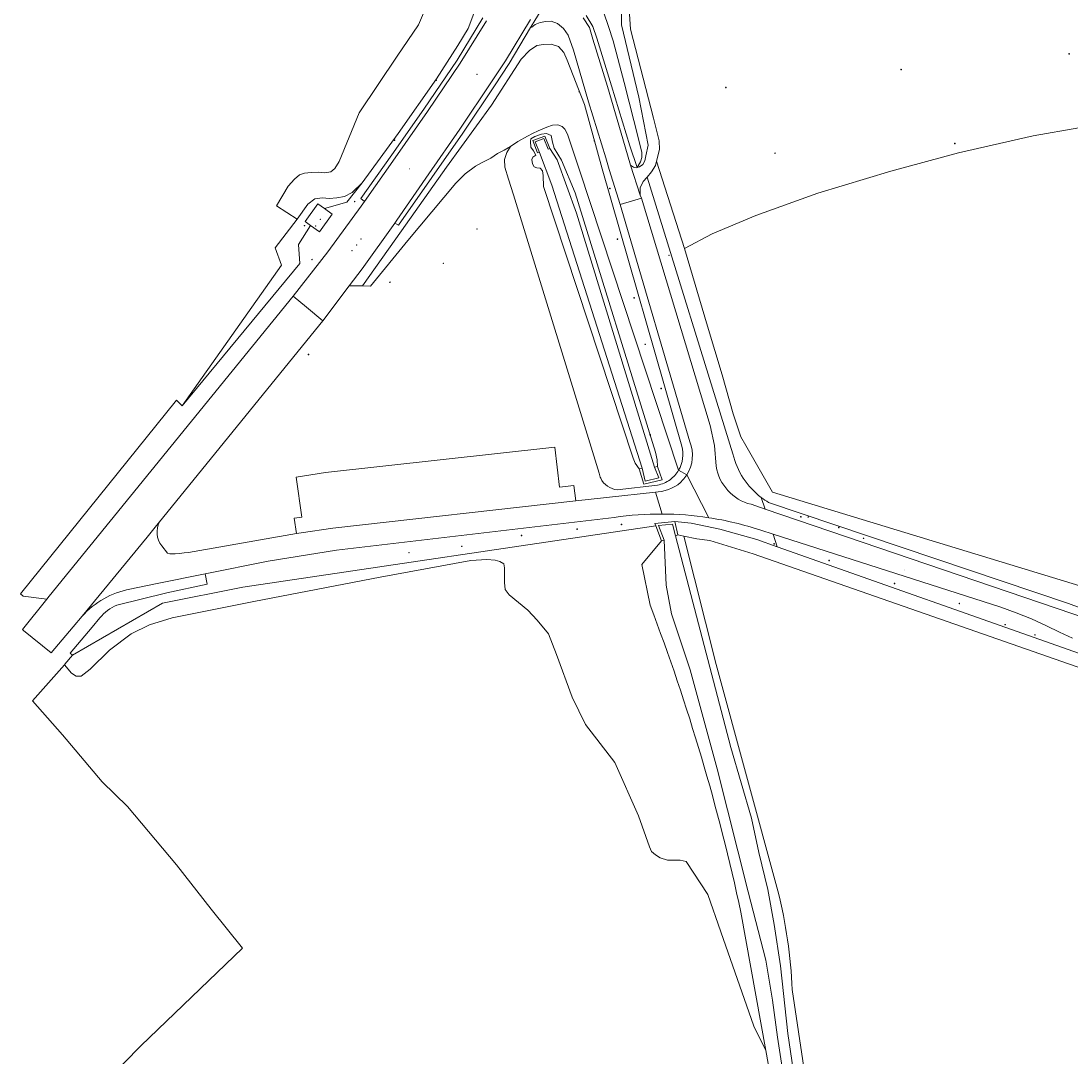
# Model space of a CAD drawing. Header units: metres. Extents: x 200176 to 205485, y 394066 to 399855.
# Tile 11 of 230: x 201085 to 201228, y 396059 to 396200. Entities that reach past the tile are written whole.
import ezdxf
from ezdxf.enums import TextEntityAlignment as Align

# ---------------------------------------------------------------- set-up
doc = ezdxf.new("R2010")
doc.units = ezdxf.units.M
doc.layers.get('0').update_dxf_attribs({"lineweight": 25})
for name, color, linetype, lineweight in [('B-WE-GR-BOOM-S', 90, 'Continuous', 25), ('B-WE-GR-BOUWLAND-GV', 80, 'Continuous', 13), ('B-WE-GR-FRUITTEELT-GV', 40, 'Continuous', 13), ('B-WE-GR-GRAS-GV', 60, 'Continuous', 13), ('B-WE-GR-GROENVOORZIENING-GV', 80, 'Continuous', 18), ('B-WE-GW-TALUD_KRUIN-G', 90, 'Continuous', 18), ('B-WE-IE-TERREINAFSCHEIDING_KUNSTMATIG_MUUR-GV', 90, 'Continuous', 18), ('B-WE-KL-DATA-S', 90, 'Continuous', 25), ('B-WE-OG-TERREIN_CULTUURSCHEIDING-GV', 7, 'Continuous', 18), ('B-WE-OG-TOPOGRAFIE-T18', 10, 'Continuous', 18), ('B-WE-OG-WATER-GV', 130, 'Continuous', 18), ('B-WE-OG-WATER_SLOOT-GV', 120, 'Continuous', 18), ('B-WE-OG-WEG-GV', 7, 'Continuous', 18), ('B-WE-RI-GWA_RIOOLPUT-S', 30, 'Continuous', 25), ('B-WE-VH-VERHARDING_ASFALT-GV', 252, 'Continuous', 18), ('B-WE-VH-VERHARDING_BETON-GV', 252, 'Continuous', 18), ('B-WE-VH-VERHARDING_HALFVERHARDING_GRIND-GV', 252, 'Continuous', 18), ('B-WE-VH-VERHARDING_OPEN-GV', 252, 'Continuous', 18)]:
    doc.layers.add(name, color=color, linetype=linetype, lineweight=lineweight)
doc.styles.add('NLCS-ISO', font='NLCS-ISO.ttf')
doc.styles.add('NLCS-ISO-M20-T18', font='NLCS-ISO.ttf', dxfattribs={"height": 0.036})

# ---------------------------------------------------------------- blocks, each defined once
blk = doc.blocks.new('SKL-DATA_SIGNAAL_CAIKAST-SO')
at = {"color": 0, "linetype": 'ByBlock', "lineweight": 18}
for points in [[(-2, 2), (2, 2), (2, 1.68), (-2, 1.68)], [(-2, 1.52), (2, 1.52), (2, -2), (-2, -2)]]:
    blk.add_lwpolyline(points, close=True, dxfattribs=at)
at = {"color": 0, "linetype": 'ByBlock', "lineweight": 18, "style": 'NLCS-ISO'}
blk.add_text('cai', height=1.5, dxfattribs=at).set_placement((0, 0), align=Align.MIDDLE_CENTER)
blk = doc.blocks.new('SRI-PUT_INSPECTIEPUT_RIOOLPUT-SO')
at = {"color": 0, "linetype": 'ByBlock', "lineweight": 18}
blk.add_lwpolyline([(-1.1, -1.1), (1.1, -1.1), (1.1, 1.1), (-1.1, 1.1)], close=True, dxfattribs=at)
at = {"color": 0, "linetype": 'ByBlock', "lineweight": 18, "style": 'NLCS-ISO'}
blk.add_text('r', height=1.5, dxfattribs=at).set_placement((0, 0.3), align=Align.MIDDLE_CENTER)
blk = doc.blocks.new('SGR-BOOM_01-SO')
at = {"linetype": 'ByBlock', "lineweight": 18}
h = blk.add_hatch(color=0, dxfattribs=at)
h.dxf.hatch_style = 1
edge = h.paths.add_edge_path()
edge.add_arc((0, 0), 0.25, 0, 360)
at = {"color": 0, "linetype": 'ByBlock', "lineweight": 18}
for radius in [2, 0.25]:
    blk.add_circle((0, 0), radius, dxfattribs=at)

msp = doc.modelspace()

# ---------------------------------------------------------------- linework, layer by layer
at = {"layer": 'B-WE-GR-BOUWLAND-GV', "flags": 128}
msp.add_lwpolyline([(201084.915, 396122.311), (201106.146, 396148.663), (201106.925, 396147.891), (201120.436, 396167.012), (201119.564, 396169.394), (201122.571, 396173.268), (201119.741, 396175.096), (201121.323, 396177.756), (201122.196, 396178.74), (201122.854, 396179.292), (201123.573, 396179.544), (201124.471, 396179.62), (201125.471, 396179.657), (201126.286, 396179.562), (201127.132, 396179.718), (201127.69, 396180.158), (201128.264, 396181.124), (201130.995, 396187.738), (201136.171, 396195.443), (201139.071, 396199.735), (201139.741, 396201.292)], dxfattribs=at)
at = {"layer": 'B-WE-GR-FRUITTEELT-GV', "flags": 128}
msp.add_lwpolyline([(201235.109, 396186.799), (201222.694, 396184.616), (201212.542, 396182.308), (201203.318, 396179.804), (201193.388, 396176.81), (201184.936, 396173.773), (201179.034, 396171.272), (201175.26, 396169.288), (201178.377, 396158.719), (201180.388, 396152.121), (201181.861, 396146.796), (201182.937, 396143.681), (201183.603, 396142.506), (201187.225, 396136.16), (201229.053, 396123.392)], dxfattribs=at)
at = {"layer": 'B-WE-GR-GRAS-GV', "flags": 128}
for points in [[(201139.741, 396201.292), (201139.071, 396199.735), (201136.171, 396195.443), (201130.995, 396187.738), (201128.264, 396181.124), (201127.69, 396180.158), (201127.132, 396179.718), (201126.286, 396179.562), (201125.471, 396179.657), (201124.471, 396179.62), (201123.573, 396179.544), (201122.854, 396179.292), (201122.196, 396178.74), (201121.323, 396177.756), (201119.741, 396175.096), (201122.571, 396173.268), (201124.005, 396175.312), (201124.964, 396176.041), (201125.987, 396176.185), (201126.905, 396176.081), (201127.958, 396176.171), (201129.015, 396176.376), (201130.048, 396176.919), (201131.392, 396178.213), (201136.273, 396184.917), (201141.495, 396192.379), (201144.428, 396196.907), (201145.825, 396199.234), (201146.715, 396201.632)], [(201175.26, 396169.288), (201171.46, 396181.188), (201171.323, 396180.564), (201170.782, 396179.729), (201170.159, 396178.983), (201181.84, 396141.342)], [(201186.694, 396134.758), (201227.503, 396120.991), (201230.321, 396119.967), (201231.199, 396119.792), (201232.268, 396119.769), (201233.149, 396120.082), (201234.214, 396121.472), (201236.202, 396125.386), (201245.01, 396146.091), (201233.612, 396122.328), (201230.956, 396122.948), (201229.053, 396123.392), (201187.225, 396136.16), (201183.603, 396142.506), (201182.937, 396143.681), (201181.861, 396146.796), (201180.388, 396152.121), (201178.377, 396158.719), (201175.26, 396169.288)], [(201229.217, 396093.298), (201230.508, 396111.763), (201184.601, 396127.755), (201178.697, 396129.555), (201176.936, 396129.778), (201175.146, 396130.161), (201179.557, 396112.68), (201187.963, 396081.892)], [(201187.847, 396051.612), (201186.299, 396060.209), (201184.677, 396063.496), (201180.201, 396076.348), (201178.434, 396081.42), (201175.456, 396085.905), (201174.656, 396086.105), (201173.766, 396086.105), (201172.923, 396086.105), (201171.939, 396086.386), (201171.283, 396086.808), (201170.768, 396087.276), (201170.487, 396087.885), (201168.988, 396092.101), (201165.756, 396099.361), (201161.775, 396104.56), (201159.948, 396108.26), (201157.841, 396114.068), (201156.763, 396116.878), (201155.218, 396118.752), (201153.953, 396120.11), (201151.377, 396122.171), (201150.862, 396122.92), (201150.768, 396123.857), (201150.768, 396124.7), (201150.768, 396125.871), (201150.674, 396126.386), (201150.112, 396126.714), (201149.504, 396126.902), (201148.379, 396126.995), (201146.178, 396126.855), (201133.856, 396124.578), (201116.67, 396121.281), (201105.569, 396119.033), (201102.478, 396118.096), (201099.948, 396116.878), (201096.998, 396114.63), (201094.375, 396112.054), (201093.157, 396111.117), (201092.501, 396111.117), (201091.845, 396111.539), (201090.877, 396112.674), (201086.525, 396107.745), (201090.608, 396103.115), (201096.004, 396096.751), (201099.474, 396093.39), (201106.133, 396085.443), (201110.843, 396079.442), (201115.111, 396074.11), (201101.298, 396060.831), (201092.318, 396051.66)], [(201189.905, 396068.477), (201195.515, 396030.915), (201197.323, 396017.485)]]:
    msp.add_lwpolyline(points, dxfattribs=at)
msp.add_lwpolyline([(201106.925, 396147.891), (201122.9, 396167.261), (201122.728, 396169.823), (201124.356, 396172.433), (201123.63, 396172.948), (201125.348, 396175.373), (201126.278, 396174.714), (201129.296, 396175.604), (201131.392, 396178.213), (201130.048, 396176.919), (201129.015, 396176.376), (201127.958, 396176.171), (201126.905, 396176.081), (201125.987, 396176.185), (201124.964, 396176.041), (201124.005, 396175.312), (201122.571, 396173.268), (201119.564, 396169.394), (201120.436, 396167.012)], close=True, dxfattribs=at)
at = {"layer": 'B-WE-GR-GRAS-GV'}
for points in [[(201181.84, 396141.342, 0.1765681), (201185.697, 396135.42)], [(201185.697, 396135.42, 0.0296652), (201186.694, 396134.758)], [(201187.963, 396081.892, -0.0500902), (201189.905, 396068.477)]]:
    msp.add_lwpolyline(points, format="xyb", dxfattribs=at)
at = {"layer": 'B-WE-GR-GROENVOORZIENING-GV', "flags": 128}
for points in [[(201174.451, 396139.138), (201160.905, 396180.077), (201159.314, 396184.834), (201158.962, 396185.521), (201158.614, 396185.905), (201158.033, 396186.105), (201157.293, 396186.059), (201156.536, 396185.8), (201155.333, 396185.306), (201154.593, 396184.934), (201153.887, 396184.579), (201152.56, 396183.865), (201151.6, 396183.153), (201151.079, 396182.356), (201150.745, 396181.412), (201150.811, 396180.353), (201151.307, 396178.714), (201151.978, 396176.612), (201163.64, 396138.714)], [(201166.105, 396136.479), (201171.579, 396137.102)]]:
    msp.add_lwpolyline(points, dxfattribs=at)
msp.add_lwpolyline([(201169.094, 396139.307), (201168.531, 396140.078), (201168.255, 396140.769), (201156.083, 396177.727), (201156.022, 396179.221), (201155.922, 396179.839), (201155.624, 396180.217), (201155.149, 396180.254), (201154.783, 396180.398), (201154.558, 396180.784), (201154.466, 396181.409), (201154.636, 396181.721), (201155.012, 396181.971), (201154.706, 396182.581), (201154.362, 396183.089), (201154.28, 396183.857), (201154.335, 396184.19), (201154.898, 396184.534), (201155.796, 396184.85), (201156.488, 396184.939), (201157.091, 396184.653), (201157.298, 396183.774), (201157.518, 396182.949), (201158.538, 396181.302), (201160.39, 396176.883), (201171.317, 396141.593), (201171.516, 396140.522), (201171.584, 396139.648), (201172.193, 396137.843), (201169.734, 396137.215)], close=True, dxfattribs=at)
at = {"layer": 'B-WE-GR-GROENVOORZIENING-GV'}
for points in [[(201163.64, 396138.714, 0.0665567), (201163.85, 396138.032)], [(201173.28, 396137.84, 0.1040862), (201174.451, 396139.138)], [(201163.85, 396138.032, 0.2744592), (201166.105, 396136.479)], [(201171.579, 396137.102, 0.1104017), (201173.28, 396137.84)]]:
    msp.add_lwpolyline(points, format="xyb", dxfattribs=at)
at = {"layer": 'B-WE-GW-TALUD_KRUIN-G', "flags": 128}
for points in [[(201122.571, 396173.268), (201124.005, 396175.312), (201124.964, 396176.041), (201125.987, 396176.185), (201126.905, 396176.081), (201127.958, 396176.171), (201129.015, 396176.376), (201130.048, 396176.919), (201131.392, 396178.213), (201136.273, 396184.917), (201141.495, 396192.379), (201144.428, 396196.907), (201145.825, 396199.234), (201146.715, 396201.632)], [(201161.863, 396200.981), (201162.759, 396199.472), (201163.333, 396197.897), (201165.33, 396191.401), (201167.826, 396183.271), (201168.828, 396180.304)]]:
    msp.add_lwpolyline(points, dxfattribs=at)
at = {"layer": 'B-WE-IE-TERREINAFSCHEIDING_KUNSTMATIG_MUUR-GV', "flags": 128}
for points in [[(201156.686, 396182.807), (201156.917, 396182.902), (201156.237, 396184.572), (201154.633, 396183.966), (201155.272, 396182.282), (201155.506, 396182.37), (201154.956, 396183.821), (201156.097, 396184.252)], [(201169.499, 396139.395), (201169.094, 396139.307), (201169.734, 396137.215), (201172.193, 396137.843), (201171.584, 396139.648), (201171.172, 396139.526), (201171.748, 396138.109), (201169.916, 396137.628)], [(201174.358, 396130.33), (201173.926, 396132.159), (201171.224, 396131.882), (201171.349, 396131.55), (201172.11, 396129.523), (201172.473, 396129.618), (201171.709, 396131.603), (201173.598, 396131.804), (201174.019, 396130.217)]]:
    msp.add_lwpolyline(points, close=True, dxfattribs=at)
at = {"layer": 'B-WE-OG-TERREIN_CULTUURSCHEIDING-GV', "flags": 128}
for points in [[(201161.863, 396200.981), (201162.759, 396199.472), (201163.333, 396197.897), (201165.33, 396191.401), (201167.826, 396183.271), (201168.828, 396180.304), (201169.28, 396181.064), (201169.467, 396181.66), (201169.459, 396182.364), (201169.046, 396184.014), (201167.031, 396191.886), (201165.545, 396197.543), (201164.927, 396199.504), (201164.253, 396201.33)], [(201164.253, 396201.33), (201164.927, 396199.504), (201165.545, 396197.543), (201167.031, 396191.886), (201169.046, 396184.014), (201169.459, 396182.364), (201169.467, 396181.66), (201169.28, 396181.064), (201168.828, 396180.304), (201169.131, 396180.376), (201169.597, 396180.695), (201169.842, 396181.213), (201169.997, 396181.902), (201170.301, 396183.367), (201169.04, 396189.893), (201166.666, 396199.708), (201166.665, 396201.887)], [(201167.767, 396201.174), (201167.902, 396199.134), (201171.021, 396187.035), (201171.817, 396183.949), (201171.867, 396182.756), (201171.46, 396181.188), (201175.26, 396169.288), (201179.034, 396171.272), (201184.936, 396173.773), (201193.388, 396176.81), (201203.318, 396179.804), (201212.542, 396182.308), (201222.694, 396184.616), (201235.109, 396186.799)], [(201174.866, 396142.414), (201164.049, 396180.141), (201161.647, 396188.856), (201159.292, 396194.917), (201158.823, 396195.951), (201158.099, 396196.751), (201157.114, 396197.094), (201156.07, 396197.06), (201155.162, 396196.899), (201154.149, 396196.24), (201153.038, 396195.062), (201148.978, 396188.791), (201142.878, 396180.347), (201136.745, 396171.672), (201131.439, 396164.21)], [(201131.439, 396164.21), (201132.552, 396164.156), (201137.631, 396170.361), (201144.135, 396178.189), (201145.426, 396179.426), (201146.837, 396180.475), (201147.725, 396181.002), (201148.911, 396181.6), (201149.807, 396182.202), (201150.728, 396182.68), (201151.6, 396183.153), (201152.56, 396183.865), (201153.887, 396184.579), (201154.593, 396184.934), (201155.333, 396185.306), (201156.536, 396185.8), (201157.293, 396186.059), (201158.033, 396186.105), (201158.614, 396185.905), (201158.962, 396185.521), (201159.314, 396184.834), (201160.905, 396180.077), (201174.451, 396139.138)], [(201163.64, 396138.714), (201151.978, 396176.612), (201151.307, 396178.714), (201150.811, 396180.353), (201150.745, 396181.412), (201151.079, 396182.356), (201151.6, 396183.153), (201150.728, 396182.68), (201149.807, 396182.202), (201148.911, 396181.6), (201147.725, 396181.002), (201146.837, 396180.475), (201145.426, 396179.426), (201144.135, 396178.189), (201137.631, 396170.361), (201132.552, 396164.156), (201131.439, 396164.21), (201129.626, 396164.21), (201126.044, 396159.46), (201103.835, 396132.086)], [(201104.123, 396128.854), (201104.919, 396127.846), (201105.22, 396127.768), (201105.944, 396127.776), (201106.557, 396127.811), (201107.168, 396127.871), (201107.776, 396127.957), (201122.459, 396130.516), (201122.151, 396132.611), (201123.197, 396132.765), (201122.398, 396138.206), (201126.429, 396138.798), (201157.618, 396142.283), (201158.229, 396136.817), (201160.216, 396137.039), (201160.45, 396134.952), (201164.653, 396135.422), (201171.292, 396136.164)], [(201175.565, 396138.491), (201174.451, 396139.138)], [(201171.579, 396137.102), (201166.105, 396136.479)], [(201171.292, 396136.164), (201171.653, 396136.204)], [(201185.697, 396135.42), (201186.208, 396133.84)], [(201186.208, 396133.84), (201232.465, 396118.108), (201233.149, 396120.082), (201232.268, 396119.769), (201231.199, 396119.792), (201230.321, 396119.967), (201227.503, 396120.991), (201186.694, 396134.758)], [(201172.11, 396129.523), (201171.349, 396131.55), (201115.183, 396123.211), (201104.236, 396121.063), (201092.009, 396113.957), (201090.927, 396112.731), (201090.877, 396112.674), (201091.845, 396111.539), (201092.501, 396111.117), (201093.157, 396111.117), (201094.375, 396112.054), (201096.998, 396114.63), (201099.948, 396116.878), (201102.478, 396118.096), (201105.569, 396119.033), (201116.67, 396121.281), (201133.856, 396124.578), (201146.178, 396126.855), (201148.379, 396126.995), (201149.504, 396126.902), (201150.112, 396126.714), (201150.674, 396126.386), (201150.768, 396125.871), (201150.768, 396124.7), (201150.768, 396123.857), (201150.862, 396122.92), (201151.377, 396122.171), (201153.953, 396120.11), (201155.218, 396118.752), (201156.763, 396116.878), (201157.841, 396114.068), (201159.948, 396108.26), (201161.775, 396104.56), (201165.756, 396099.361), (201168.988, 396092.101), (201170.487, 396087.885), (201170.768, 396087.276), (201171.283, 396086.808), (201171.939, 396086.386), (201172.923, 396086.105), (201173.766, 396086.105), (201174.656, 396086.105), (201175.456, 396085.905), (201178.434, 396081.42), (201180.201, 396076.348), (201184.677, 396063.496), (201186.299, 396060.209), (201182.915, 396078.994)], [(201230.718, 396093.357), (201231.485, 396111.559), (201228.987, 396114.177), (201187.862, 396128.725), (201185.093, 396129.705), (201180.047, 396131.125), (201176.136, 396131.909), (201173.926, 396132.159), (201174.358, 396130.33), (201175.146, 396130.161), (201176.936, 396129.778), (201178.697, 396129.555), (201184.601, 396127.755), (201230.508, 396111.763), (201229.217, 396093.298)], [(201228.046, 396116.298), (201226.268, 396117.112), (201224.504, 396117.953), (201222.467, 396118.892), (201220.395, 396119.751), (201218.287, 396120.521), (201187.312, 396130.426), (201187.862, 396128.725), (201228.987, 396114.177), (201231.485, 396111.559), (201230.718, 396093.357)], [(201170.58, 396120.75), (201169.44, 396126.312), (201172.11, 396129.523)]]:
    msp.add_lwpolyline(points, dxfattribs=at)
at = {"layer": 'B-WE-OG-TERREIN_CULTUURSCHEIDING-GV'}
for points in [[(201174.451, 396139.138, 0.2025105), (201174.866, 396142.414)], [(201163.85, 396138.032, -0.0665567), (201163.64, 396138.714)], [(201174.451, 396139.138, -0.1040862), (201173.28, 396137.84)], [(201175.037, 396137.801, 0.0442082), (201175.565, 396138.491)], [(201166.105, 396136.479, -0.2744592), (201163.85, 396138.032)], [(201173.28, 396137.84, -0.1104017), (201171.579, 396137.102)], [(201171.653, 396136.204, 0.1965322), (201175.037, 396137.801)], [(201186.694, 396134.758, -0.0296652), (201185.697, 396135.42)], [(201103.835, 396132.086, 0.29827), (201104.123, 396128.854)], [(201182.915, 396078.994, 0.0382605), (201170.58, 396120.75)]]:
    msp.add_lwpolyline(points, format="xyb", dxfattribs=at)
at = {"layer": 'B-WE-OG-WATER-GV', "flags": 128}
msp.add_lwpolyline([(201169.499, 396139.395), (201169.916, 396137.628), (201171.748, 396138.109), (201171.172, 396139.526), (201160.538, 396174.118), (201157.921, 396181.369), (201156.917, 396182.902), (201156.686, 396182.807), (201156.097, 396184.252), (201154.956, 396183.821), (201155.506, 396182.37), (201157.182, 396177.908)], close=True, dxfattribs=at)
msp.add_lwpolyline([(201190.749, 396052.734), (201189.313, 396062.526), (201188.296, 396071.693), (201187.432, 396077.354), (201186.585, 396082.09), (201185.362, 396087.143), (201184.355, 396091.78), (201181.567, 396101.391), (201174.019, 396130.217), (201173.598, 396131.804), (201171.709, 396131.603), (201172.473, 396129.618), (201172.776, 396123.505), (201173.486, 396119.588), (201176.039, 396111.961), (201179.7, 396098.503), (201183.897, 396081.782), (201186.328, 396072.475), (201187.228, 396067.062), (201187.92, 396062.022), (201190.11, 396047.603)], dxfattribs=at)
at = {"layer": 'B-WE-OG-WATER_SLOOT-GV', "flags": 128}
msp.add_lwpolyline([(201168.255, 396140.769), (201168.531, 396140.078), (201169.094, 396139.307), (201169.499, 396139.395), (201157.182, 396177.908), (201155.506, 396182.37), (201155.272, 396182.282), (201154.633, 396183.966), (201156.237, 396184.572), (201156.917, 396182.902), (201157.921, 396181.369), (201160.538, 396174.118), (201171.172, 396139.526), (201171.584, 396139.648), (201171.516, 396140.522), (201171.317, 396141.593), (201160.39, 396176.883), (201158.538, 396181.302), (201157.518, 396182.949), (201157.298, 396183.774), (201157.091, 396184.653), (201156.488, 396184.939), (201155.796, 396184.85), (201154.898, 396184.534), (201154.335, 396184.19), (201154.28, 396183.857), (201154.362, 396183.089), (201154.706, 396182.581), (201155.012, 396181.971), (201154.636, 396181.721), (201154.466, 396181.409), (201154.558, 396180.784), (201154.783, 396180.398), (201155.149, 396180.254), (201155.624, 396180.217), (201155.922, 396179.839), (201156.022, 396179.221), (201156.083, 396177.727)], close=True, dxfattribs=at)
for points in [[(201187.963, 396081.892), (201179.557, 396112.68), (201175.146, 396130.161), (201174.358, 396130.33), (201174.019, 396130.217), (201181.567, 396101.391), (201184.355, 396091.78), (201185.362, 396087.143), (201186.585, 396082.09), (201187.432, 396077.354), (201188.296, 396071.693), (201189.313, 396062.526), (201190.749, 396052.734)], [(201190.11, 396047.603), (201187.92, 396062.022), (201187.228, 396067.062), (201186.328, 396072.475), (201183.897, 396081.782), (201179.7, 396098.503), (201176.039, 396111.961), (201173.486, 396119.588), (201172.776, 396123.505), (201172.473, 396129.618), (201172.11, 396129.523), (201169.44, 396126.312), (201170.58, 396120.75)], [(201182.915, 396078.994), (201186.299, 396060.209)], [(201197.323, 396017.485), (201195.515, 396030.915), (201189.905, 396068.477)], [(201186.299, 396060.209), (201187.847, 396051.612), (201193.879, 396017.235)]]:
    msp.add_lwpolyline(points, dxfattribs=at)
at = {"layer": 'B-WE-OG-WATER_SLOOT-GV'}
for points in [[(201170.58, 396120.75, -0.0382605), (201182.915, 396078.994)], [(201189.905, 396068.477, 0.0500902), (201187.963, 396081.892)]]:
    msp.add_lwpolyline(points, format="xyb", dxfattribs=at)
at = {"layer": 'B-WE-OG-WEG-GV', "flags": 128}
for points in [[(201146.715, 396201.632), (201145.825, 396199.234), (201144.428, 396196.907), (201141.495, 396192.379), (201136.273, 396184.917), (201131.392, 396178.213), (201129.296, 396175.604), (201126.278, 396174.714), (201127.326, 396173.972), (201125.609, 396171.546), (201124.356, 396172.433), (201122.728, 396169.823), (201122.9, 396167.261), (201106.925, 396147.891), (201106.146, 396148.663), (201084.915, 396122.311), (201085.258, 396121.992), (201088.515, 396121.593), (201088.825, 396121.976), (201122.031, 396162.812), (201126.731, 396168.843), (201131.258, 396175.038), (201131.71, 396175.685), (201131.237, 396176.08), (201135.423, 396182.015), (201139.771, 396188.223), (201144.303, 396194.917), (201147.793, 396200.645)], [(201175.968, 396143.005), (201166.514, 396175.286), (201165.021, 396180.04), (201164.541, 396181.629), (201162.168, 396189.257), (201160.143, 396196.289), (201159.432, 396198.322), (201158.809, 396199.216), (201157.953, 396199.915), (201157.124, 396200.197), (201156.365, 396200.177), (201155.613, 396200.046), (201154.912, 396199.77), (201154.48, 396199.38), (201154.312, 396199.334), (201151.402, 396194.467), (201149.413, 396191.422), (201145.08, 396184.979), (201140.89, 396178.969), (201136.33, 396172.445), (201135.823, 396172.746), (201131.38, 396166.535), (201129.626, 396164.21), (201131.439, 396164.21), (201136.745, 396171.672), (201142.878, 396180.347), (201148.978, 396188.791), (201153.038, 396195.062), (201154.149, 396196.24), (201155.162, 396196.899), (201156.07, 396197.06), (201157.114, 396197.094), (201158.099, 396196.751), (201158.823, 396195.951), (201159.292, 396194.917), (201161.647, 396188.856), (201164.049, 396180.141), (201174.866, 396142.414)], [(201161.451, 396200.688), (201162.31, 396199.348), (201162.797, 396197.784), (201164.757, 396191.319), (201167.178, 396183.107), (201167.921, 396180.621), (201168.294, 396180.347), (201168.667, 396180.266), (201168.828, 396180.304), (201167.826, 396183.271), (201165.33, 396191.401), (201163.333, 396197.897), (201162.759, 396199.472), (201161.863, 396200.981)], [(201181.84, 396141.342), (201170.159, 396178.983), (201169.624, 396178.384), (201169.241, 396177.55), (201169.236, 396176.556), (201169.408, 396176.138), (201178.737, 396145.234), (201179.334, 396142.474), (201179.549, 396139.66)], [(201174.451, 396139.138), (201175.565, 396138.491)], [(201184.3, 396134.489), (201186.208, 396133.84), (201185.697, 396135.42)], [(201165.676, 396132.71), (201127.906, 396128.257), (201118.623, 396126.773), (201110.016, 396125.031), (201110.299, 396123.635), (201104.822, 396122.446), (201098.012, 396120.775)], [(201095.727, 396119.069), (201094.647, 396117.787), (201091.663, 396114.248), (201092.009, 396113.957), (201104.236, 396121.063), (201115.183, 396123.211), (201171.349, 396131.55), (201171.224, 396131.882), (201173.926, 396132.159), (201176.136, 396131.909), (201180.047, 396131.125), (201185.093, 396129.705), (201187.862, 396128.725), (201187.312, 396130.426)], [(201187.312, 396130.426), (201185.615, 396130.969)]]:
    msp.add_lwpolyline(points, dxfattribs=at)
at = {"layer": 'B-WE-OG-WEG-GV'}
for points in [[(201175.565, 396138.491, 0.2430229), (201175.968, 396143.005)], [(201174.866, 396142.414, -0.2025105), (201174.451, 396139.138)], [(201185.697, 396135.42, -0.1765681), (201181.84, 396141.342)], [(201179.549, 396139.66, 0.2995372), (201184.3, 396134.489)], [(201172.201, 396133.173, 0.0378487), (201165.676, 396132.71)], [(201178.541, 396132.674, 0.0370601), (201172.201, 396133.173)], [(201185.615, 396130.969, 0.0422653), (201178.541, 396132.674)], [(201098.012, 396120.775, 0.1155142), (201095.727, 396119.069)]]:
    msp.add_lwpolyline(points, format="xyb", dxfattribs=at)
at = {"layer": 'B-WE-VH-VERHARDING_ASFALT-GV', "flags": 128}
for points in [[(201148.308, 396200.274), (201144.724, 396194.496), (201140.278, 396187.945), (201135.872, 396181.635), (201131.71, 396175.685), (201131.258, 396175.038), (201126.731, 396168.843), (201122.031, 396162.812), (201123.845, 396161.302), (201126.044, 396159.46), (201129.626, 396164.21), (201131.38, 396166.535), (201135.823, 396172.746), (201136.098, 396173.131), (201140.464, 396179.431), (201144.688, 396185.517), (201149.01, 396191.941), (201150.889, 396194.825), (201154.287, 396200.432)], [(201179.549, 396139.66), (201179.334, 396142.474), (201178.737, 396145.234), (201169.408, 396176.138), (201166.514, 396175.286), (201175.968, 396143.005)], [(201175.565, 396138.491), (201178.541, 396132.674)], [(201178.541, 396132.674), (201175.565, 396138.491)], [(201172.201, 396133.173), (201171.292, 396136.164), (201164.653, 396135.422), (201160.45, 396134.952), (201127.403, 396131.26), (201123.113, 396130.63), (201122.459, 396130.516), (201107.776, 396127.957), (201107.168, 396127.871), (201106.557, 396127.811), (201105.944, 396127.776), (201105.22, 396127.768), (201104.919, 396127.846), (201104.123, 396128.854)], [(201171.653, 396136.204), (201171.292, 396136.164), (201172.201, 396133.173)], [(201240.253, 396093.207), (201240.236, 396110.541), (201240.231, 396115.115), (201240.231, 396115.378), (201234.772, 396117.323), (201233.126, 396117.883), (201232.465, 396118.108), (201186.208, 396133.84), (201184.3, 396134.489)], [(201099.792, 396122.963), (201103.51, 396123.715), (201110.016, 396125.031), (201118.623, 396126.773), (201127.906, 396128.257), (201165.676, 396132.71)], [(201103.835, 396132.086), (201103.067, 396131.139), (201102.157, 396130.017), (201093.285, 396119.265)], [(201185.615, 396130.969), (201187.312, 396130.426), (201218.287, 396120.521), (201220.395, 396119.751), (201222.467, 396118.892), (201224.504, 396117.953), (201226.268, 396117.112), (201228.046, 396116.298)]]:
    msp.add_lwpolyline(points, dxfattribs=at)
msp.add_lwpolyline([(201103.067, 396131.139), (201103.835, 396132.086), (201126.044, 396159.46), (201123.845, 396161.302), (201122.031, 396162.812), (201088.825, 396121.976), (201088.515, 396121.593), (201085.176, 396117.466), (201085.323, 396117.347), (201089.091, 396114.299), (201092.087, 396117.813), (201093.285, 396119.265), (201102.157, 396130.017)], close=True, dxfattribs=at)
at = {"layer": 'B-WE-VH-VERHARDING_ASFALT-GV'}
for points in [[(201175.968, 396143.005, -0.2430229), (201175.565, 396138.491)], [(201175.565, 396138.491, -0.0442082), (201175.037, 396137.801)], [(201184.3, 396134.489, -0.2995372), (201179.549, 396139.66)], [(201175.037, 396137.801, -0.1965322), (201171.653, 396136.204)], [(201165.676, 396132.71, -0.0378487), (201172.201, 396133.173)], [(201172.201, 396133.173, -0.0370601), (201178.541, 396132.674)], [(201178.541, 396132.674, -0.0422653), (201185.615, 396130.969)], [(201104.123, 396128.854, -0.29827), (201103.835, 396132.086)], [(201093.285, 396119.265, -0.159825), (201099.792, 396122.963)]]:
    msp.add_lwpolyline(points, format="xyb", dxfattribs=at)
at = {"layer": 'B-WE-VH-VERHARDING_BETON-GV', "flags": 128}
for points in [[(201154.287, 396200.432), (201150.889, 396194.825), (201149.01, 396191.941), (201144.688, 396185.517), (201140.464, 396179.431), (201136.098, 396173.131), (201135.823, 396172.746), (201136.33, 396172.445), (201140.89, 396178.969), (201145.08, 396184.979), (201149.413, 396191.422), (201151.402, 396194.467), (201154.312, 396199.334), (201154.762, 396200.086), (201156.908, 396203.723)], [(201147.793, 396200.645), (201144.303, 396194.917), (201139.771, 396188.223), (201135.423, 396182.015), (201131.237, 396176.08), (201131.71, 396175.685), (201135.872, 396181.635), (201140.278, 396187.945), (201144.724, 396194.496), (201148.308, 396200.274)]]:
    msp.add_lwpolyline(points, dxfattribs=at)
msp.add_lwpolyline([(201124.356, 396172.433), (201125.609, 396171.546), (201127.326, 396173.972), (201126.278, 396174.714), (201125.348, 396175.373), (201123.63, 396172.948)], close=True, dxfattribs=at)
at = {"layer": 'B-WE-VH-VERHARDING_HALFVERHARDING_GRIND-GV', "flags": 128}
for points in [[(201156.908, 396203.723), (201154.762, 396200.086), (201154.312, 396199.334), (201154.48, 396199.38), (201154.912, 396199.77), (201155.613, 396200.046), (201156.365, 396200.177), (201157.124, 396200.197), (201157.953, 396199.915), (201158.809, 396199.216), (201159.432, 396198.322), (201160.143, 396196.289), (201162.168, 396189.257), (201164.541, 396181.629), (201165.021, 396180.04), (201166.514, 396175.286), (201169.408, 396176.138), (201169.236, 396176.556), (201167.921, 396180.621), (201167.178, 396183.107), (201164.757, 396191.319), (201162.797, 396197.784), (201162.31, 396199.348), (201161.451, 396200.688)], [(201166.665, 396201.887), (201166.666, 396199.708), (201169.04, 396189.893), (201170.301, 396183.367), (201169.997, 396181.902), (201169.842, 396181.213), (201169.597, 396180.695), (201169.131, 396180.376), (201168.828, 396180.304), (201168.667, 396180.266), (201168.294, 396180.347), (201167.921, 396180.621), (201169.236, 396176.556), (201169.241, 396177.55), (201169.624, 396178.384), (201170.159, 396178.983), (201170.782, 396179.729), (201171.323, 396180.564), (201171.46, 396181.188), (201171.867, 396182.756), (201171.817, 396183.949), (201171.021, 396187.035), (201167.902, 396199.134), (201167.767, 396201.174)]]:
    msp.add_lwpolyline(points, dxfattribs=at)
at = {"layer": 'B-WE-VH-VERHARDING_OPEN-GV', "flags": 128}
msp.add_lwpolyline([(201160.45, 396134.952), (201160.216, 396137.039), (201158.229, 396136.817), (201157.618, 396142.283), (201126.429, 396138.798), (201122.398, 396138.206), (201123.197, 396132.765), (201122.151, 396132.611), (201122.459, 396130.516), (201123.113, 396130.63), (201127.403, 396131.26)], close=True, dxfattribs=at)

# ---------------------------------------------------------------- block references
at = {"layer": 'B-WE-GR-BOOM-S', "xscale": 0.02, "yscale": 0.02, "zscale": 0.02}
for p in [(201227.583, 396195.761), (201204.728, 396193.629), (201141.47, 396192.18), (201160.93, 396190.61), (201180.88, 396191.185), (201135.79, 396184.01), (201162.99, 396183.92), (201212.025, 396183.576), (201187.559, 396182.25), (201165.09, 396177.46), (201130.38, 396175.666), (201166.119, 396170.554), (201173.139, 396168.356), (201124.571, 396167.783), (201135.173, 396164.693), (201168.393, 396162.584), (201169.909, 396156.252), (201124.1, 396154.87), (201172.076, 396150.24), (201170.583, 396143.934), (201191.082, 396132.795), (201192.089, 396132.767), (201166.674, 396131.756), (201196.232, 396131.336), (201153.088, 396130.248), (201160.633, 396131.111), (201199.61, 396129.865), (201144.947, 396128.771), (201187.448, 396129.109), (201137.768, 396127.914), (201194.927, 396126.851), (201203.836, 396123.716), (201212.64, 396121), (201218.876, 396118.124), (201222.94, 396116.725)]:
    msp.add_blockref('SGR-BOOM_01-SO', p, dxfattribs=at)
at = {"layer": 'B-WE-KL-DATA-S', "xscale": 0.02, "yscale": 0.02, "zscale": 0.02}
msp.add_blockref('SKL-DATA_SIGNAAL_CAIKAST-SO', (201123.566, 396172.394), dxfattribs=at)
at = {"layer": 'B-WE-RI-GWA_RIOOLPUT-S', "xscale": 0.02, "yscale": 0.02, "zscale": 0.02}
for p in [(201147.029, 396192.99), (201137.838, 396180.126), (201125.708, 396173.246), (201125.055, 396172.349), (201147.002, 396171.938), (201131.225, 396170.578), (201129.992, 396168.986), (201130.633, 396169.76), (201142.451, 396167.253)]:
    msp.add_blockref('SRI-PUT_INSPECTIEPUT_RIOOLPUT-SO', p, dxfattribs=at)

# ---------------------------------------------------------------- texts
at = {"layer": 'B-WE-OG-TOPOGRAFIE-T18', "style": 'NLCS-ISO-M20-T18'}
msp.add_text('Wanssumseweg', height=0.036, rotation=342.7, dxfattribs=at).set_placement((201205.062, 396125.605), align=Align.MIDDLE)

doc.saveas('drawing.dxf')
